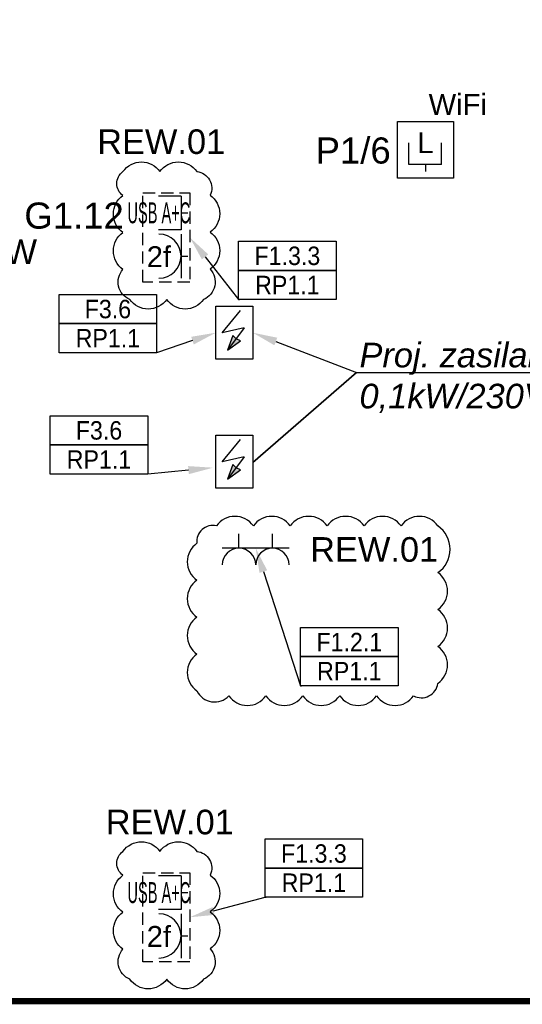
# Model space of a CAD drawing. Header units: millimetres. Extents: x 38232 to 48274, y 14703 to 20376.
# Tile 15 of 23: x 42121 to 42529, y 14738 to 15539. Entities that reach past the tile are written whole.
import ezdxf
from ezdxf import colors
from ezdxf.entities.mleader import LeaderData, LeaderLine
from ezdxf.enums import TextEntityAlignment as Align
from ezdxf.math import Vec2, Vec3

# ---------------------------------------------------------------- set-up
doc = ezdxf.new("R2010")
doc.units = ezdxf.units.MM
doc.linetypes.add('DASHED', pattern=[0.75, 0.5, -0.25])
for name, color, linetype in [('_IE_Adresy_Obwodów', 246, 'Continuous'), ('_IE_Gniazda_230V_IP20', 5, 'Continuous'), ('_IE_Gniazdo_LAN_TV', 5, 'Continuous'), ('_IE_Opisy obwodów', 244, 'Continuous'), ('_IE_Punkt_GPD_PPD', 5, 'Continuous'), ('_IE_Punkty_Zasilania', 5, 'Continuous'), ('_IE_Radiowezel', 200, 'Continuous'), ('_IE_Radiowęzeł okablowanie', 190, 'Continuous'), ('_IE_REW01', 30, 'Continuous'), ('_IE_Strefy oddziaływania rozdzielnic elektrycznych', 240, 'Continuous'), ('_IE_Zestaw_PEL', 5, 'Continuous')]:
    doc.layers.add(name, color=color, linetype=linetype)
doc.styles.add('ARIAL', font='arial.ttf')
doc.styles.get("Standard").update_dxf_attribs({"font": 'ARIAL.TTF'})

# ---------------------------------------------------------------- blocks, each defined once
blk = doc.blocks.new('*U7910')
at = {"layer": '_IE_Gniazdo_LAN_TV', "color": 5}
for p, q in [((-13.4, 7.16), (-13.4, 24.99)), ((13.1, 7.16), (13.1, 24.99)), ((13.1, 7.16), (-13.4, 7.16)), ((0, 7.16), (0, 1.52))]:
    blk.add_line(p, q, dxfattribs=at)
at = {"layer": '_IE_Gniazdo_LAN_TV', "color": 170, "ltscale": 20}
blk.add_lwpolyline([(22.82, -3.83), (-22.82, -3.83), (-22.82, 42.13), (22.82, 42.13)], close=True, dxfattribs=at)
at = {"color": 240, "style": 'ARIAL', "flags": 12}
blk.add_attdef('WIFI', text='', height=17, dxfattribs=at).set_placement((26.3, 56.59), align=Align.MIDDLE)
at = {"layer": '_IE_Gniazdo_LAN_TV', "color": 240, "style": 'ARIAL', "flags": 12}
blk.add_attdef('LAN', text='', height=17, dxfattribs=at).set_placement((0, 24.99), align=Align.MIDDLE)
blk = doc.blocks.new('_punkt_zasilania')
at = {"layer": '_IE_Punkty_Zasilania'}
blk.add_hatch(color=94, dxfattribs=at).paths.add_polyline_path([(9.55, 7.16), (20.02, 14.82), (16.48, 16.55), (13.76, 19.1)])
at = {"layer": '_IE_Punkty_Zasilania', "color": 5}
for p, q in [((0, 42.94), (30.1, 42.94)), ((0, 0), (0, 42.94)), ((30.1, 42.94), (30.1, 0)), ((30.1, 0), (0, 0))]:
    blk.add_line(p, q, dxfattribs=at)
at = {"layer": '_IE_Punkty_Zasilania', "color": 94}
for p, q in [((5.24, 21.47), (20.04, 39.55)), ((22.96, 25.32), (5.24, 21.47)), ((22.96, 25.32), (9.55, 7.16)), ((13.76, 19.1), (9.55, 7.16)), ((16.48, 16.55), (13.76, 19.1)), ((20.02, 14.82), (16.48, 16.55)), ((9.55, 7.16), (20.02, 14.82))]:
    blk.add_line(p, q, dxfattribs=at)
blk = doc.blocks.new('*U42562')
at = {"layer": '_IE_Zestaw_PEL', "color": 230, "linetype": 'DASHED', "ltscale": 20}
for p, q in [((-2.06, 72.48), (36.24, 72.48)), ((-2.06, 0), (-2.06, 72.48)), ((36.24, 72.48), (36.24, 0)), ((36.24, 0), (-2.06, 0))]:
    blk.add_line(p, q, dxfattribs=at)
at = {"layer": '_IE_Zestaw_PEL'}
for p, q in [((29.09, 69.81), (10.71, 69.81)), ((29.09, 69.81), (29.09, 42.51)), ((29.09, 56.31), (34.72, 56.31)), ((29.09, 42.51), (10.71, 42.51)), ((29.09, 39.09), (29.09, 3.09)), ((29.09, 21.09), (34.72, 21.09))]:
    blk.add_line(p, q, dxfattribs=at)
blk.add_arc((11.09, 21.09), 18, 270, 90, dxfattribs=at)
at = {"layer": '_IE_Zestaw_PEL', "color": 240, "style": 'ARIAL', "flags": 12}
for tag, p in [('L5', (11.09, 56.31)), ('G5', (11.09, 21.09))]:
    blk.add_attdef(tag, text='', height=17, dxfattribs=at).set_placement(p, align=Align.MIDDLE)
blk = doc.blocks.new('*U21588')
at = {"layer": '_IE_Gniazda_230V_IP20', "color": 5}
for p, q in [((-13.57, -13.57), (13.57, -13.57)), ((0, -13.57), (0, -25.33))]:
    blk.add_line(p, q, dxfattribs=at)
blk.add_arc((0, 0), 13.57, 180, 0, dxfattribs=at)
at = {"layer": '_IE_Gniazda_230V_IP20', "color": 240, "style": 'ARIAL', "flags": 12}
blk.add_attdef('WYS', text='', height=17, rotation=270, dxfattribs=at).set_placement((0, 59.07), align=Align.MIDDLE)
blk.add_attdef('IL', text='', height=17, dxfattribs=at).set_placement((0, 0), align=Align.MIDDLE)
blk = doc.blocks.new('*U36157')
at = {"layer": '_IE_Adresy_Obwodów', "color": 7}
for points in [[(-792.5, 474.4), (0, 474.4), (0, 237.2), (-792.5, 237.2)], [(-792.5, 237.2), (0, 237.2), (0, 0), (-792.5, 0)]]:
    blk.add_lwpolyline(points, close=True, dxfattribs=at)
at = {"layer": '_IE_Adresy_Obwodów', "width": 0.9, "flags": 12}
for tag, p in [('ADRES', (-396.2, 355.8)), ('ROZDZ', (-396.2, 118.6))]:
    blk.add_attdef(tag, text='', height=150, dxfattribs=at).set_placement(p, align=Align.MIDDLE)
ml = blk.add_multileader_mtext('Standard')
ml.set_content(' ')
ml.set_leader_properties()
ml.build(insert=Vec2(0, 0))
ml.multileader.update_dxf_attribs({"arrow_head_size": 200})
ctx = ml.context
ctx.base_point, ctx.arrow_head_size, ctx.plane_origin = Vec3(-13.6, 0), 200, Vec3(553.5, 71.8)
ctx.text_align_type = 2
notes = []
notes.append((ctx, [(0, (1, 1, 0), (0, 0), (-1, 0), 8, [(0, [(530.2, 52.4), (0, 0)], 0, [])])]))
ctx.mtext.insert, ctx.mtext.alignment, ctx.mtext.flow_direction = Vec3(-10, 2), 3, 5
for ctx, leaders in notes:
    for number, flags, end, landing, length, lines in leaders:
        leader = LeaderData()
        leader.index, (leader.has_last_leader_line, leader.has_dogleg_vector, leader.attachment_direction) = number, flags
        leader.last_leader_point, leader.dogleg_vector, leader.dogleg_length = Vec3(end), Vec3(landing), length
        for number, points, colour, breaks in lines:
            line = LeaderLine()
            line.index, line.vertices, line.color, line.breaks = number, Vec3.list(points), colors.encode_raw_color(colour), breaks
            leader.lines.append(line)
        ctx.leaders.append(leader)
blk = doc.blocks.new('*U42730')
at = {"layer": '_IE_Adresy_Obwodów', "color": 7}
for points in [[(-792.5, 474.4), (0, 474.4), (0, 237.2), (-792.5, 237.2)], [(-792.5, 237.2), (0, 237.2), (0, 0), (-792.5, 0)]]:
    blk.add_lwpolyline(points, close=True, dxfattribs=at)
at = {"layer": '_IE_Adresy_Obwodów', "width": 0.9, "flags": 12}
for tag, p in [('ADRES', (-396.2, 355.8)), ('ROZDZ', (-396.2, 118.6))]:
    blk.add_attdef(tag, text='', height=150, dxfattribs=at).set_placement(p, align=Align.MIDDLE)
ml = blk.add_multileader_mtext('Standard')
ml.set_content(' ')
ml.set_leader_properties()
ml.build(insert=Vec2(0, 0))
ml.multileader.update_dxf_attribs({"arrow_head_size": 200})
ctx = ml.context
ctx.base_point, ctx.arrow_head_size, ctx.plane_origin = Vec3(-13.6, 0), 200, Vec3(553.5, 71.8)
ctx.text_align_type = 2
notes = []
notes.append((ctx, [(0, (1, 1, 0), (0, 0), (-1, 0), 8, [(0, [(480.5, 163.4), (0, 0)], 0, [])])]))
ctx.mtext.insert, ctx.mtext.alignment, ctx.mtext.flow_direction = Vec3(-10, 2), 3, 5
for ctx, leaders in notes:
    for number, flags, end, landing, length, lines in leaders:
        leader = LeaderData()
        leader.index, (leader.has_last_leader_line, leader.has_dogleg_vector, leader.attachment_direction) = number, flags
        leader.last_leader_point, leader.dogleg_vector, leader.dogleg_length = Vec3(end), Vec3(landing), length
        for number, points, colour, breaks in lines:
            line = LeaderLine()
            line.index, line.vertices, line.color, line.breaks = number, Vec3.list(points), colors.encode_raw_color(colour), breaks
            leader.lines.append(line)
        ctx.leaders.append(leader)
blk = doc.blocks.new('*U42704')
at = {"layer": '_IE_Adresy_Obwodów', "color": 7}
for points in [[(-792.5, 474.4), (0, 474.4), (0, 237.2), (-792.5, 237.2)], [(-792.5, 237.2), (0, 237.2), (0, 0), (-792.5, 0)]]:
    blk.add_lwpolyline(points, close=True, dxfattribs=at)
at = {"layer": '_IE_Adresy_Obwodów', "width": 0.9, "flags": 12}
for tag, p in [('ADRES', (-396.2, 355.8)), ('ROZDZ', (-396.2, 118.6))]:
    blk.add_attdef(tag, text='', height=150, dxfattribs=at).set_placement(p, align=Align.MIDDLE)
ml = blk.add_multileader_mtext('Standard')
ml.set_content(' ')
ml.set_leader_properties()
ml.build(insert=Vec2(0, 0))
ml.multileader.update_dxf_attribs({"arrow_head_size": 200})
ctx = ml.context
ctx.base_point, ctx.arrow_head_size, ctx.plane_origin = Vec3(-784.5, 0), 200, Vec3(-1345.9, 71.8)
notes = []
notes.append((ctx, [(0, (1, 1, 0), (-792.5, 0), (1, 0), 8, [(0, [(-1157, 1117.9), (-792.5, 0)], 0, [])])]))
ctx.mtext.insert, ctx.mtext.flow_direction = Vec3(-782.5, 2), 5
for ctx, leaders in notes:
    for number, flags, end, landing, length, lines in leaders:
        leader = LeaderData()
        leader.index, (leader.has_last_leader_line, leader.has_dogleg_vector, leader.attachment_direction) = number, flags
        leader.last_leader_point, leader.dogleg_vector, leader.dogleg_length = Vec3(end), Vec3(landing), length
        for number, points, colour, breaks in lines:
            line = LeaderLine()
            line.index, line.vertices, line.color, line.breaks = number, Vec3.list(points), colors.encode_raw_color(colour), breaks
            leader.lines.append(line)
        ctx.leaders.append(leader)
blk = doc.blocks.new('*U36195')
at = {"layer": '_IE_Adresy_Obwodów', "color": 7}
for points in [[(-792.5, 474.4), (0, 474.4), (0, 237.2), (-792.5, 237.2)], [(-792.5, 237.2), (0, 237.2), (0, 0), (-792.5, 0)]]:
    blk.add_lwpolyline(points, close=True, dxfattribs=at)
at = {"layer": '_IE_Adresy_Obwodów', "width": 0.9, "flags": 12}
for tag, p in [('ADRES', (-396.2, 355.8)), ('ROZDZ', (-396.2, 118.6))]:
    blk.add_attdef(tag, text='', height=150, dxfattribs=at).set_placement(p, align=Align.MIDDLE)
ml = blk.add_multileader_mtext('Standard')
ml.set_content(' ')
ml.set_leader_properties()
ml.build(insert=Vec2(0, 0))
ml.multileader.update_dxf_attribs({"arrow_head_size": 200})
ctx = ml.context
ctx.base_point, ctx.arrow_head_size, ctx.plane_origin = Vec3(-784.5, 0), 200, Vec3(-1345.9, 71.8)
notes = []
notes.append((ctx, [(0, (1, 1, 0), (-792.5, 0), (1, 0), 8, [(0, [(-1404.2, -162.4), (-792.5, 0)], 0, [])])]))
ctx.mtext.insert, ctx.mtext.flow_direction = Vec3(-782.5, 2), 5
for ctx, leaders in notes:
    for number, flags, end, landing, length, lines in leaders:
        leader = LeaderData()
        leader.index, (leader.has_last_leader_line, leader.has_dogleg_vector, leader.attachment_direction) = number, flags
        leader.last_leader_point, leader.dogleg_vector, leader.dogleg_length = Vec3(end), Vec3(landing), length
        for number, points, colour, breaks in lines:
            line = LeaderLine()
            line.index, line.vertices, line.color, line.breaks = number, Vec3.list(points), colors.encode_raw_color(colour), breaks
            leader.lines.append(line)
        ctx.leaders.append(leader)
blk = doc.blocks.new('*U36371')
at = {"layer": '_IE_Adresy_Obwodów', "color": 7}
for points in [[(-792.5, 474.4), (0, 474.4), (0, 237.2), (-792.5, 237.2)], [(-792.5, 237.2), (0, 237.2), (0, 0), (-792.5, 0)]]:
    blk.add_lwpolyline(points, close=True, dxfattribs=at)
at = {"layer": '_IE_Adresy_Obwodów', "width": 0.9, "flags": 12}
for tag, p in [('ADRES', (-396.2, 355.8)), ('ROZDZ', (-396.2, 118.6))]:
    blk.add_attdef(tag, text='', height=150, dxfattribs=at).set_placement(p, align=Align.MIDDLE)
ml = blk.add_multileader_mtext('Standard')
ml.set_content(' ')
ml.set_leader_properties()
ml.build(insert=Vec2(0, 0))
ml.multileader.update_dxf_attribs({"arrow_head_size": 200})
ctx = ml.context
ctx.base_point, ctx.arrow_head_size, ctx.plane_origin = Vec3(-784.5, 0), 200, Vec3(-1345.9, 71.8)
notes = []
notes.append((ctx, [(0, (1, 1, 0), (-792.5, 0), (1, 0), 8, [(0, [(-1188.6, 504.6), (-792.5, 0)], 0, [])])]))
ctx.mtext.insert, ctx.mtext.flow_direction = Vec3(-782.5, 2), 5
for ctx, leaders in notes:
    for number, flags, end, landing, length, lines in leaders:
        leader = LeaderData()
        leader.index, (leader.has_last_leader_line, leader.has_dogleg_vector, leader.attachment_direction) = number, flags
        leader.last_leader_point, leader.dogleg_vector, leader.dogleg_length = Vec3(end), Vec3(landing), length
        for number, points, colour, breaks in lines:
            line = LeaderLine()
            line.index, line.vertices, line.color, line.breaks = number, Vec3.list(points), colors.encode_raw_color(colour), breaks
            leader.lines.append(line)
        ctx.leaders.append(leader)

msp = doc.modelspace()

# ---------------------------------------------------------------- linework, layer by layer
at = {"layer": '_IE_REW01'}
for points in [[(42204.97, 15415.14, -0.5206), (42234.97, 15415.14, -0.5206), (42264.97, 15415.14, -0.5206), (42275.75, 15395.92, -0.5206), (42275.75, 15365.92, -0.5206), (42275.75, 15335.92, -0.5206), (42270.49, 15311.18, -0.5206), (42240.49, 15311.18, -0.5206), (42210.49, 15311.18, -0.5206), (42204.97, 15335.67, -0.5206), (42204.97, 15365.67, -0.5206), (42204.97, 15395.67, -0.5206), (42204.97, 15415.14, -0.5206)], [(42460.89, 15127.13, 0.5206), (42430.89, 15127.13, 0.5206), (42400.89, 15127.13, 0.5206), (42370.89, 15127.13, 0.5206), (42340.89, 15127.13, 0.5206), (42310.89, 15127.13, 0.5206), (42280.89, 15127.13, 0.5206), (42265.02, 15113, 0.5206), (42265.02, 15083, 0.5206), (42265.02, 15053, 0.5206), (42265.02, 15023, 0.5206), (42265.02, 14993, 0.5206), (42291.05, 14989.03, 0.5206), (42321.05, 14989.03, 0.5206), (42351.05, 14989.03, 0.5206), (42381.05, 14989.03, 0.5206), (42411.05, 14989.03, 0.5206), (42441.05, 14989.03, 0.5206), (42460.89, 14999.19, 0.5206), (42460.89, 15029.19, 0.5206), (42460.89, 15059.19, 0.5206), (42460.89, 15089.19, 0.5206), (42460.89, 15127.13, 0.5206)], [(42204.97, 14862.63, -0.5206), (42234.97, 14862.63, -0.5206), (42264.97, 14862.63, -0.5206), (42275.75, 14843.4, -0.5206), (42275.75, 14813.4, -0.5206), (42275.75, 14783.4, -0.5206), (42270.49, 14758.66, -0.5206), (42240.49, 14758.66, -0.5206), (42210.49, 14758.66, -0.5206), (42204.97, 14783.15, -0.5206), (42204.97, 14813.15, -0.5206), (42204.97, 14843.15, -0.5206), (42204.97, 14862.63, -0.5206)]]:
    msp.add_lwpolyline(points, format="xyb", close=True, dxfattribs=at)
at = {"layer": '_IE_Strefy oddziaływania rozdzielnic elektrycznych', "linetype": 'DASHED', "ltscale": 10, "const_width": 5}
msp.add_lwpolyline([(38272.3, 16263.81), (44122.3, 16263.81), (44122.3, 14740.81), (38272.3, 14740.81)], close=True, dxfattribs=at)

# ---------------------------------------------------------------- block references
at = {"layer": '_IE_Adresy_Obwodów', "xscale": 0.1, "yscale": 0.1, "zscale": 0.1}
for name, p, values in [('*U36371', (42378.16, 15311.11), {'ADRES': 'F1.3.3', 'ROZDZ': 'RP1.1'}), ('*U42730', (42232.33, 15267.86), {'ADRES': 'F3.6', 'ROZDZ': 'RP1.1'}), ('*U36157', (42225.08, 15169.23), {'ADRES': 'F3.6', 'ROZDZ': 'RP1.1'}), ('*U42704', (42428.51, 14997.26), {'ADRES': 'F1.2.1', 'ROZDZ': 'RP1.1'}), ('*U36195', (42399.72, 14825.29), {'ADRES': 'F1.3.3', 'ROZDZ': 'RP1.1'})]:
    msp.add_blockref(name, p, dxfattribs=at).add_auto_attribs(values)
at = {"layer": '_IE_Gniazda_230V_IP20', "rotation": 180}
for p in [(42299.23, 15095.48), (42326.38, 15095.48)]:
    msp.add_blockref('*U21588', p, dxfattribs=at)
at = {"layer": '_IE_Gniazdo_LAN_TV'}
msp.add_blockref('*U7910', (42450.74, 15413.64), dxfattribs=at).add_auto_attribs({'LAN': 'L', 'WIFI': 'WiFi'})
at = {"layer": '_IE_Punkty_Zasilania'}
for p in [(42280.38, 15262.72), (42280.38, 15157.87)]:
    msp.add_blockref('_punkt_zasilania', p, dxfattribs=at)
at = {"layer": '_IE_Zestaw_PEL'}
ref = msp.add_blockref('*U42562', (42223.06, 15325.32), dxfattribs=at)
ref.add_attrib('L5', 'USB A+C', dxfattribs={"color": 240, "height": 17, "style": 'ARIAL', "width": 0.5, "flags": 12}).set_placement((42234.14, 15381.64), align=Align.MIDDLE)
ref.add_attrib('G5', '2f', dxfattribs={"color": 240, "height": 17, "style": 'ARIAL', "flags": 12}).set_placement((42234.14, 15346.42), align=Align.MIDDLE)
ref = msp.add_blockref('*U42562', (42223.06, 14772.81), dxfattribs=at)
ref.add_attrib('L5', 'USB A+C', dxfattribs={"color": 240, "height": 17, "style": 'ARIAL', "width": 0.5, "flags": 12}).set_placement((42234.14, 14829.12), align=Align.MIDDLE)
ref.add_attrib('G5', '2f', dxfattribs={"color": 240, "height": 17, "style": 'ARIAL', "flags": 12}).set_placement((42234.14, 14793.9), align=Align.MIDDLE)

# ---------------------------------------------------------------- texts
at = {"layer": '_IE_Punkt_GPD_PPD', "insert": (42361.48, 15442.92), "char_height": 17, "width": 908.1112, "attachment_point": 1}
msp.add_mtext('{\\H1.25x;P1/6}', dxfattribs=at)
at = {"layer": '_IE_Radiowezel', "insert": (42069.92, 15359.99), "char_height": 20, "width": 103.8917, "attachment_point": 1, "style": 'ARIAL'}
msp.add_mtext('1,5W', dxfattribs=at)
at = {"layer": '_IE_Radiowęzeł okablowanie', "insert": (42124.78, 15390.01), "char_height": 17, "width": 908.1112, "attachment_point": 1}
msp.add_mtext('{\\H1.25x;G1.12}', dxfattribs=at)
at = {"layer": '_IE_REW01', "char_height": 20, "width": 190.5972, "attachment_point": 1}
for insert in [(42184, 15449.47), (42357.07, 15118.01), (42191, 14896.47)]:
    msp.add_mtext('REW.01', dxfattribs=dict(at, insert=insert))

# ---------------------------------------------------------------- leaders
at = {"layer": '_IE_Opisy obwodów'}
ml = msp.add_multileader_mtext('Standard', dxfattribs=at)
ml.set_content('{\\fArial|b0|i1|c238|p34;Proj. zasilanie wentylatora \\P0,1kW/230V}', color=256)
ml.set_leader_properties()
ml.build(insert=Vec2(0, 0))
ml.multileader.update_dxf_attribs({"text_left_attachment_type": 6, "text_right_attachment_type": 6, "dogleg_length": 0.36, "arrow_head_size": 20})
ctx = ml.context
ctx.base_point, ctx.char_height, ctx.arrow_head_size, ctx.plane_origin = Vec3(42395.13, 15251.98), 20, 20, Vec3(42407.4, 14623.83)
ctx.left_attachment, ctx.right_attachment = 6, 6
notes = []
notes.append((ctx, [(1, (1, 1, 0), (42394.77, 15251.98), (1, 0), 0.36, [(0, [(42310.47, 15284.19), (42394.77, 15251.98), (42310.47, 15178.65), (42394.77, 15251.98)], 0, [])])]))
ctx.mtext.insert, ctx.mtext.flow_direction = Vec3(42397.13, 15276.02), 5
for ctx, leaders in notes:
    for number, flags, end, landing, length, lines in leaders:
        leader = LeaderData()
        leader.index, (leader.has_last_leader_line, leader.has_dogleg_vector, leader.attachment_direction) = number, flags
        leader.last_leader_point, leader.dogleg_vector, leader.dogleg_length = Vec3(end), Vec3(landing), length
        for number, points, colour, breaks in lines:
            line = LeaderLine()
            line.index, line.vertices, line.color, line.breaks = number, Vec3.list(points), colors.encode_raw_color(colour), breaks
            leader.lines.append(line)
        ctx.leaders.append(leader)

doc.saveas('drawing.dxf')
